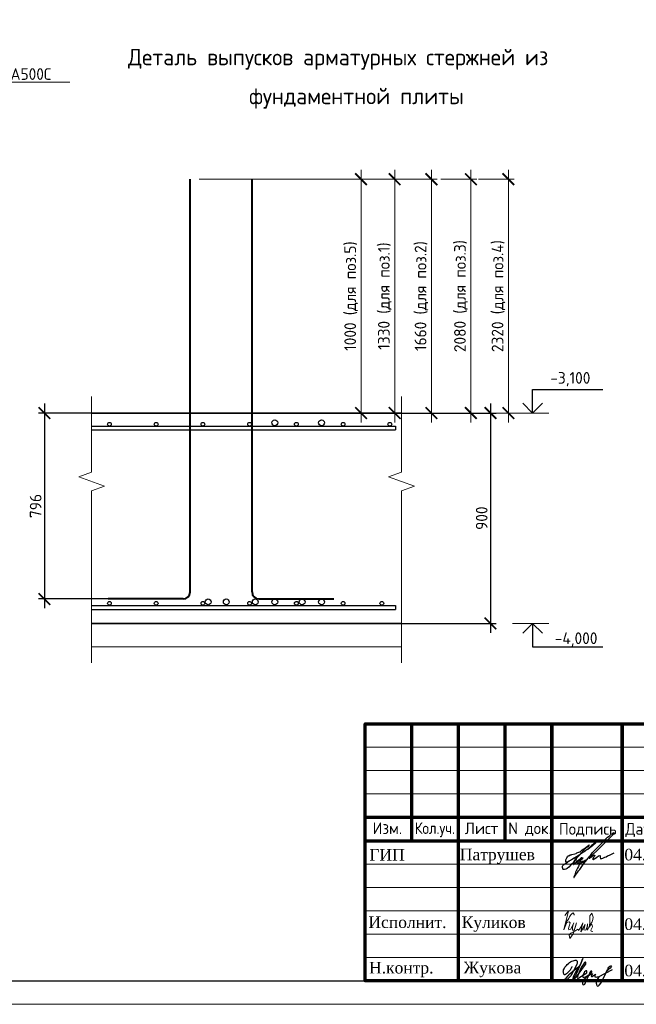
# Model space of a CAD drawing. Header units: millimetres. Extents: x -56135 to 1694203, y -446411 to -23139.
# Tile 253 of 256: x 1012294 to 1025489, y -140264 to -119203. Entities that reach past the tile are written whole.
import ezdxf
from ezdxf import colors
from ezdxf.entities.mleader import LeaderData, LeaderLine
from ezdxf.enums import TextEntityAlignment as Align
from ezdxf.math import Vec2, Vec3

# ---------------------------------------------------------------- set-up
doc = ezdxf.new("R2010")
doc.units = ezdxf.units.MM
for name, color, linetype, lineweight in [('0 Фундамент', 5, 'Continuous', 30), ('A-ANNO-NOTE-2', 7, 'Continuous', 18), ('G-ANNO-DIMS', 7, 'Continuous', 9), ('G-ANNO-DIMS-1', 7, 'Continuous', 18), ('Армирование', 3, 'Continuous', 40), ('Выноски', 20, 'Continuous', 20), ('подоснова', 151, 'Continuous', 5), ('РАЗМЕРЫ', 1, 'Continuous', 9), ('Рамка', 7, 'Continuous', 70), ('Текст', 7, 'Continuous', 25), ('ТОНКИЕ', 7, 'Continuous', 9)]:
    doc.layers.add(name, color=color, linetype=linetype, lineweight=lineweight)
for name, color, linetype in [('PDF _S_NET_PROFILE_AXIS', 7, 'Continuous'), ('PDF7_Text', 7, 'Continuous'), ('PDF8_Text', 7, 'Continuous'), ('Рамка печать', 7, 'Continuous'), ('ТОЛСТЫЕ_ОСНОВНЫЕ', 6, 'Continuous')]:
    doc.layers.add(name, color=color, linetype=linetype)
doc.styles.add('GOST-2.304_Type-B', font='GOST_Common.ttf')
doc.styles.add('ISOCPEUR', font='GOST_Common.ttf', dxfattribs={"height": 450})
doc.styles.add('PDF Times New Roman', font='times.ttf')
doc.styles.add('ГОСТ', font='GOST_Common.ttf')
doc.dimstyles.new('мой', dxfattribs={"dimscale": 100, "dimtxt": 2.5, "dimasz": 2.5, "dimexe": 1.25, "dimexo": 0.625, "dimtad": 1, "dimdec": 0, "dimtxsty": 'GOST-2.304_Type-B', "dimblk": 'ARCHTICK', "dimcen": 2.5, "dimdle": 2, "dimaunit": 1, "dimadec": 1, "dimazin": 2, "dimtfac": 1, "dimtdec": 0, "dimtmove": 1, "dimatfit": 3, "dimfxl": 1, "dimtfill": 1, "dimlwd": -1, "dimlwe": -1, "dimarcsym": 0})
doc.dimstyles.new('СПДС', dxfattribs={"dimscale": 100, "dimtxt": 2.5, "dimasz": 2.5, "dimexe": 1.25, "dimexo": 0, "dimtad": 1, "dimdec": 0, "dimtxsty": 'GOST-2.304_Type-B', "dimblk": 'ARCHTICK', "dimcen": 2.5, "dimdle": 2, "dimadec": 0, "dimazin": 2, "dimtfac": 0.75, "dimtdec": 0, "dimtmove": 1, "dimatfit": 3, "dimfxl": 1, "dimtolj": 1, "dimarcsym": 1})

# ---------------------------------------------------------------- blocks, each defined once
blk = doc.blocks.new('*U43')
at = {"layer": 'ТОЛСТЫЕ_ОСНОВНЫЕ', "color": 6}
blk.add_lwpolyline([(20, 5), (886, 5), (886, 415), (20, 415)], close=True, dxfattribs=at)
at = {"layer": 'ТОНКИЕ'}
blk.add_lwpolyline([(0, 0), (891, 0), (891, 420), (0, 420)], close=True, dxfattribs=at)
blk = doc.blocks.new('11')
at = {"layer": 'Выноски'}
for p, q in [((47962, 66737), (47989, 66781)), ((47989, 66781), (48016, 66806)), ((48016, 66806), (48038, 66823)), ((48038, 66823), (48060, 66786)), ((48060, 66786), (48058, 66769)), ((47885, 66608), (47944, 66700)), ((47944, 66700), (47962, 66737))]:
    blk.add_line(p, q, dxfattribs=at)
blk.add_lwpolyline([(47863, 66761), (47937, 66865), (47843, 66458), (47885, 66564), (47905, 66616), (47954, 66628), (47979, 66606), (47957, 66539), (47937, 66487), (47947, 66458), (47991, 66470), (48051, 66611), (48041, 66569), (48023, 66505), (48023, 66448), (48065, 66448), (48090, 66529), (48110, 66608), (48043, 66369), (47972, 66275), (47954, 66344), (47991, 66389), (48078, 66431), (48142, 66470), (48154, 66441), (48204, 66512), (48246, 66606), (48209, 66455), (48204, 66418), (48295, 66574), (48265, 66463), (48265, 66455), (48312, 66453), (48342, 66529), (48347, 66584), (48337, 66465), (48349, 66453), (48401, 66569), (48443, 66616), (48461, 66678), (48466, 66727), (48436, 66811), (48399, 66754), (48399, 66618), (48389, 66549), (48374, 66507), (48416, 66564), (48441, 66576), (48451, 66524), (48433, 66482), (48419, 66453), (48424, 66428), (48458, 66421)], dxfattribs=at)
blk = doc.blocks.new('яяя')
at = {"lineweight": 30}
for points in [[(345424, 110432), (345425, 110410), (345424, 110397), (345417, 110379), (345406, 110350), (345390, 110319), (345357, 110275), (345310, 110221), (345265, 110176), (345198, 110110), (345161, 110077), (345133, 110066), (345116, 110066), (345102, 110075), (345090, 110091), (345082, 110115), (345074, 110146), (345066, 110182), (345064, 110206), (345067, 110234), (345077, 110278), (345095, 110320), (345114, 110361), (345134, 110395), (345159, 110428), (345195, 110469), (345228, 110506), (345284, 110560), (345331, 110595), (345379, 110625), (345435, 110648), (345486, 110670), (345532, 110686), (345573, 110696), (345605, 110698), (345621, 110695), (345635, 110687), (345648, 110671), (345656, 110649), (345659, 110625), (345659, 110583), (345656, 110553), (345647, 110523), (345635, 110489), (345387, 110033), (345349, 109985), (345311, 109948), (345247, 109889), (345209, 109858), (345192, 109844), (345180, 109837), (345157, 109833), (345150, 109835), (345140, 109842), (345135, 109856), (345138, 109881), (345148, 109892), (345183, 109930), (345267, 110024), (345343, 110105), (345455, 110213), (345617, 110343), (345775, 110456), (345811, 110526), (345838, 110607), (345890, 110740), (345902, 110771), (345698, 110295), (345672, 110226), (345626, 110132), (345572, 110032), (345518, 109953), (345481, 109918), (345497, 110001), (345567, 110147), (345655, 110301), (345760, 110442)], [(345481, 109918), (345476, 109896), (345475, 109874), (345485, 109861), (345506, 109866), (345539, 109891), (345632, 109983), (345968, 110450), (346022, 110527), (346029, 110560), (346027, 110579), (346026, 110590), (346010, 110605), (345993, 110609), (345975, 110601), (345962, 110584), (345954, 110562), (345857, 110421), (345783, 110292), (345741, 110183), (345701, 110079), (345665, 109985), (345660, 109952), (345666, 109929), (345669, 109915), (345682, 109910), (345702, 109914), (345735, 109941), (345846, 110007), (346065, 110160), (346075, 110193), (346070, 110217), (346066, 110236), (346052, 110241), (346030, 110241), (346007, 110228), (345978, 110203), (345960, 110164), (345892, 110010), (345895, 109986), (345904, 109966), (345925, 109964), (345969, 109968), (346045, 110000), (346218, 110114), (346261, 110154), (346280, 110184), (346282, 110210), (346278, 110225), (346263, 110229), (346241, 110222), (346220, 110198), (346162, 110049), (345989, 109904), (345932, 109849), (345906, 109805), (345891, 109739), (345890, 109690), (345899, 109652), (345924, 109647), (345956, 109655), (345980, 109674), (346058, 109838), (346158, 110046), (346261, 110098), (346314, 110120), (346292, 110079), (346269, 110036), (346261, 110008), (346267, 109998), (346293, 109998), (346363, 110039), (346445, 110095), (346421, 110068), (346414, 110040), (346407, 110011), (346416, 109990), (346466, 109972), (346509, 109977), (346574, 109984), (347172, 110293)], [(346586, 109971), (346543, 109917), (346509, 109873), (346489, 109825), (346475, 109767), (346472, 109710), (346478, 109675), (346485, 109641), (346501, 109621), (346517, 109602), (346542, 109589), (346568, 109592), (346605, 109620), (346680, 109731), (346736, 109842), (346865, 110115), (346962, 110290), (346969, 110318), (346979, 110360), (347013, 110403), (347056, 110434), (347091, 110450), (347109, 110450), (347121, 110434), (347115, 110405), (347072, 110355), (347012, 110307), (346924, 110222)]]:
    blk.add_lwpolyline(points, dxfattribs=at)
blk = doc.blocks.new('A$Cd09756da')
at = {"layer": 'Рамка печать', "lineweight": 20}
h = blk.add_hatch(color=0, dxfattribs=at)
h.paths.add_polyline_path([(-3400, 1040), (-3624, 1040), (-3991, 764), (-3991, 1040), (-4146, 1040), (-4146, 378), (-3991, 378), (-3991, 669), (-3594, 378), (-3346, 378), (-3840, 728)])
h.paths.add_polyline_path([(-3122, 915), (-2683, 915), (-2683, 378), (-2529, 378), (-2529, 1040), (-2693, 1040), (-3276, 1040), (-3276, 883), (-3276, 378), (-3122, 378)])
h.paths.add_polyline_path([(-1408, 1043), (-1563, 1043), (-1563, 380), (-1408, 380), (-1408, 672), (-1011, 380), (-763, 380), (-1257, 731), (-817, 1043), (-1041, 1043), (-1408, 767)])
blk.add_hatch(color=204, dxfattribs=at).paths.add_polyline_path([(-1693, 970), (-1695, 977), (-1697, 983), (-1701, 989), (-1704, 996), (-1708, 1000), (-1712, 1005), (-1716, 1010), (-1720, 1014), (-1725, 1017), (-1731, 1021), (-1737, 1025), (-1744, 1028), (-1750, 1030), (-1758, 1033), (-1765, 1035), (-1783, 1038), (-1802, 1041), (-1823, 1043), (-1846, 1043), (-2242, 1043), (-2265, 1043), (-2285, 1041), (-2305, 1038), (-2322, 1035), (-2330, 1032), (-2338, 1030), (-2344, 1028), (-2351, 1024), (-2357, 1021), (-2363, 1017), (-2368, 1014), (-2372, 1010), (-2376, 1005), (-2380, 1000), (-2384, 996), (-2387, 989), (-2390, 983), (-2393, 976), (-2396, 970), (-2398, 962), (-2401, 946), (-2404, 928), (-2406, 908), (-2406, 887), (-2406, 538), (-2406, 516), (-2404, 496), (-2401, 478), (-2398, 461), (-2396, 454), (-2393, 447), (-2390, 440), (-2387, 434), (-2384, 429), (-2380, 423), (-2376, 419), (-2372, 414), (-2368, 410), (-2362, 406), (-2357, 403), (-2351, 399), (-2344, 396), (-2337, 394), (-2330, 391), (-2322, 389), (-2305, 385), (-2285, 383), (-2264, 381), (-2242, 380), (-1846, 380), (-1823, 381), (-1802, 382), (-1783, 385), (-1766, 389), (-1758, 391), (-1750, 393), (-1744, 396), (-1737, 399), (-1731, 402), (-1725, 406), (-1720, 410), (-1716, 414), (-1712, 418), (-1708, 423), (-1704, 428), (-1701, 434), (-1697, 440), (-1695, 446), (-1693, 454), (-1690, 461), (-1686, 478), (-1684, 496), (-1682, 516), (-1682, 538), (-1682, 647), (-1836, 647), (-1836, 558), (-1836, 552), (-1837, 546), (-1838, 540), (-1840, 535), (-1842, 530), (-1844, 526), (-1846, 522), (-1850, 519), (-1853, 515), (-1857, 513), (-1862, 511), (-1867, 508), (-1872, 507), (-1878, 506), (-1884, 506), (-1890, 505), (-2209, 505), (-2214, 506), (-2219, 506), (-2223, 508), (-2227, 511), (-2231, 513), (-2235, 516), (-2238, 519), (-2241, 523), (-2244, 528), (-2246, 532), (-2248, 536), (-2249, 541), (-2251, 551), (-2252, 560), (-2252, 878), (-2252, 884), (-2251, 889), (-2250, 894), (-2248, 899), (-2247, 903), (-2245, 906), (-2242, 910), (-2240, 913), (-2236, 916), (-2233, 919), (-2229, 921), (-2225, 922), (-2220, 923), (-2215, 924), (-2210, 925), (-2204, 925), (-1890, 925), (-1884, 925), (-1878, 924), (-1872, 923), (-1868, 921), (-1863, 919), (-1858, 917), (-1854, 914), (-1851, 911), (-1847, 907), (-1844, 903), (-1842, 899), (-1840, 894), (-1838, 889), (-1837, 884), (-1836, 878), (-1836, 872), (-1836, 799), (-1682, 799), (-1682, 887), (-1682, 908), (-1684, 928), (-1686, 946), (-1690, 962)])
at = {"layer": 'PDF _S_NET_PROFILE_AXIS', "lineweight": 30, "elevation": 0}
blk.add_lwpolyline([(-13735, 2814), (-13718, 2835), (-13697, 2852), (-13684, 2869), (-13650, 2903), (-13642, 2907), (-13638, 2916), (-13629, 2920), (-13621, 2928), (-13600, 2945), (-13583, 2958), (-13570, 2962), (-13562, 2962), (-13562, 2958), (-13566, 2949), (-13578, 2937), (-13667, 2860), (-13684, 2852), (-13701, 2835), (-13752, 2805), (-13773, 2793), (-13799, 2776), (-13803, 2772), (-13807, 2772), (-13799, 2776), (-13786, 2784), (-13782, 2784), (-13777, 2789), (-13782, 2784), (-13786, 2780), (-13794, 2776), (-13811, 2763), (-13828, 2755), (-13845, 2738), (-13887, 2708), (-13926, 2674), (-13968, 2632), (-13981, 2619), (-13985, 2611), (-13993, 2606), (-14002, 2594), (-14019, 2573), (-14031, 2551), (-14040, 2535), (-14061, 2509), (-14086, 2488), (-14141, 2433), (-14175, 2408), (-14192, 2399), (-14205, 2391), (-14230, 2382), (-14256, 2382), (-14264, 2391), (-14268, 2403), (-14273, 2429), (-14273, 2454), (-14268, 2467), (-14260, 2479), (-14247, 2492), (-14222, 2505), (-14213, 2513), (-14197, 2522), (-14175, 2535), (-14163, 2539), (-14150, 2551), (-14133, 2560), (-14116, 2573), (-14074, 2598), (-14027, 2628), (-13985, 2653), (-13947, 2678), (-13930, 2691), (-13917, 2700), (-13904, 2704), (-13896, 2712), (-13896, 2708), (-13904, 2704), (-13909, 2700), (-13921, 2691), (-13938, 2678), (-13976, 2657), (-14061, 2602), (-14103, 2577), (-14137, 2560), (-14150, 2551), (-14163, 2547), (-14171, 2543), (-14180, 2543), (-14192, 2539), (-14201, 2543), (-14205, 2547), (-14205, 2564), (-14201, 2577), (-14201, 2590), (-14197, 2606), (-14184, 2632), (-14167, 2657), (-14158, 2666), (-14154, 2674), (-14141, 2678), (-14108, 2695), (-14095, 2695), (-14086, 2700), (-14074, 2704), (-14010, 2717), (-13985, 2729), (-13964, 2738), (-13926, 2755), (-13904, 2763), (-13883, 2776), (-13866, 2789), (-13854, 2801), (-13820, 2827), (-13794, 2839), (-13782, 2848), (-13765, 2860), (-13731, 2890), (-13714, 2903), (-13705, 2911), (-13701, 2911), (-13710, 2894), (-13735, 2869), (-13748, 2860), (-13782, 2835), (-13794, 2827), (-13807, 2814), (-13832, 2784), (-13845, 2772), (-13849, 2763), (-13866, 2742), (-13879, 2733), (-13892, 2717), (-13896, 2712), (-13896, 2708), (-13900, 2704), (-13909, 2700), (-13921, 2687), (-13943, 2662), (-13955, 2649), (-13968, 2632), (-13976, 2619), (-13985, 2611), (-13989, 2606), (-13985, 2611), (-13981, 2611), (-13985, 2606), (-13993, 2585), (-14002, 2581), (-14006, 2573), (-14010, 2568), (-14036, 2518), (-14036, 2505), (-14040, 2496), (-14036, 2492), (-14031, 2492), (-14019, 2505), (-14006, 2513), (-13951, 2568), (-13917, 2594), (-13904, 2606), (-13892, 2611), (-13887, 2619), (-13875, 2632), (-13871, 2640), (-13862, 2640), (-13862, 2636), (-13879, 2619), (-13896, 2598), (-13921, 2577), (-13934, 2568), (-13947, 2556), (-13951, 2556), (-13959, 2551), (-13964, 2543), (-13964, 2522), (-13959, 2518), (-13951, 2518), (-13938, 2526), (-13921, 2543), (-13913, 2556), (-13904, 2564), (-13879, 2594), (-13862, 2611), (-13854, 2623), (-13841, 2628), (-13837, 2632), (-13832, 2632), (-13845, 2619), (-13854, 2606), (-13866, 2598), (-13887, 2573), (-13904, 2551), (-13913, 2543), (-13917, 2535), (-13921, 2522), (-13921, 2509), (-13917, 2505), (-13904, 2501), (-13900, 2505), (-13892, 2522), (-13879, 2535), (-13858, 2551), (-13849, 2560), (-13837, 2560), (-13832, 2551), (-13832, 2526), (-13828, 2526), (-13820, 2530), (-13807, 2539), (-13782, 2564), (-13773, 2577), (-13769, 2581), (-13769, 2585), (-13773, 2585), (-13777, 2581), (-13786, 2577), (-13811, 2560), (-13841, 2539), (-13879, 2513), (-13887, 2509), (-13900, 2505), (-13909, 2496), (-13926, 2471), (-13934, 2450), (-13955, 2412), (-13972, 2369), (-13993, 2323), (-14010, 2272), (-14019, 2251), (-14031, 2225), (-14031, 2213), (-14027, 2213), (-14023, 2217), (-14019, 2225), (-14010, 2238), (-14006, 2247), (-13998, 2259), (-13972, 2293), (-13955, 2319), (-13934, 2352), (-13904, 2386), (-13875, 2429), (-13816, 2509), (-13782, 2551), (-13752, 2590), (-13727, 2623), (-13701, 2653), (-13684, 2678), (-13663, 2704), (-13629, 2746), (-13595, 2784), (-13553, 2827), (-13464, 2920), (-13418, 2962), (-13380, 3004), (-13341, 3043), (-13308, 3072), (-13278, 3098), (-13253, 3119), (-13231, 3136), (-13214, 3148), (-13202, 3157), (-13193, 3165), (-13185, 3165), (-13185, 3170), (-13176, 3174), (-13176, 3153), (-13185, 3140), (-13193, 3131), (-13197, 3123), (-13295, 3026), (-13320, 2996), (-13354, 2966), (-13540, 2780), (-13617, 2712), (-13672, 2657), (-13680, 2645), (-13689, 2636), (-13697, 2632), (-13701, 2628), (-13701, 2623), (-13697, 2623), (-13689, 2628), (-13676, 2640), (-13646, 2657), (-13633, 2670), (-13621, 2674), (-13612, 2683), (-13595, 2691), (-13583, 2691), (-13583, 2683), (-13591, 2666), (-13600, 2653), (-13617, 2632), (-13621, 2619), (-13625, 2611), (-13629, 2606), (-13629, 2602), (-13621, 2594), (-13617, 2598), (-13612, 2598), (-13604, 2602), (-13591, 2611), (-13540, 2649), (-13502, 2674), (-13477, 2683), (-13473, 2683), (-13468, 2678), (-13468, 2640), (-13464, 2628), (-13460, 2619), (-13451, 2615), (-13443, 2619), (-13435, 2619), (-13409, 2628), (-13367, 2645), (-13337, 2657), (-13308, 2674), (-13265, 2691), (-13223, 2712), (-13168, 2738)], dxfattribs=at)
at = {"layer": 'Рамка', "color": 7}
for p, q in [((-17500, 3000), (-17500, 5500)), ((-15500, 3000), (-15500, 5500)), ((-12000, 4500), (0, 4500)), ((-18500, 3500), (-12000, 3500)), ((-18500, 3000), (0, 3000)), ((-3500, 3000), (-3500, 1500)), ((-2000, 3000), (-2000, 1500)), ((-5000, 2500), (0, 2500)), ((-5000, 2500), (0, 2500)), ((-12000, 1500), (0, 1500))]:
    blk.add_line(p, q, dxfattribs=at)
at = {"layer": 'Рамка'}
for p, q in [((-16500, 0), (-16500, 5500)), ((-14500, 0), (-14500, 5500)), ((-14500, 5500), (-14500, 0)), ((-13000, 5500), (-13000, 0)), ((-13000, 0), (-13000, 5500)), ((-12000, 5500), (-12000, 0)), ((-5000, 3000), (-5000, 0))]:
    blk.add_line(p, q, dxfattribs=at)
at = {"layer": 'Рамка', "color": 7, "lineweight": 15}
for p, q in [((-18500, 5000), (-12000, 5000)), ((-18500, 4500), (-12000, 4500)), ((-18500, 4000), (-12000, 4000)), ((-18500, 2500), (-12000, 2500)), ((-18500, 2000), (-12000, 2000)), ((-18500, 1500), (-12000, 1500)), ((-18500, 1000), (-12000, 1000)), ((-18500, 500), (-12000, 500))]:
    blk.add_line(p, q, dxfattribs=at)
at = {"layer": 'Рамка'}
blk.add_lwpolyline([(0, 0), (-18500, 0), (-18500, 5500), (0, 5500)], close=True, dxfattribs=at)
at = {"layer": 'Рамка печать', "color": 0, "lineweight": 20}
for points in [[(-4146, 378), (-4146, 1040), (-3991, 1040), (-3991, 764), (-3624, 1040), (-3400, 1040), (-3840, 728), (-3346, 378), (-3594, 378), (-3991, 669), (-3991, 378), (-4146, 378)], [(-3122, 378), (-3122, 915), (-2683, 915), (-2683, 378), (-2529, 378), (-2529, 1040), (-2693, 1040), (-3276, 1040), (-3276, 883), (-3276, 378), (-3122, 378)], [(-1563, 380), (-1563, 1043), (-1408, 1043), (-1408, 767), (-1041, 1043), (-817, 1043), (-1257, 731), (-763, 380), (-1011, 380), (-1408, 672), (-1408, 380), (-1563, 380)]]:
    blk.add_lwpolyline(points, close=True, dxfattribs=at)
at = {"color": 2, "lineweight": 60, "xscale": 0.5, "yscale": 0.5, "zscale": 0.5}
blk.add_blockref('яяя', (-186789, -54904), dxfattribs=at)
at = {"layer": 'Выноски', "color": 0}
blk.add_blockref('11', (-62086, -65365), dxfattribs=at)
at = {"layer": 'PDF7_Text', "char_height": 248, "attachment_point": 7, "style": 'PDF Times New Roman'}
for s, insert in [('Патрушев', (-16471, 2500)), ('04.25', (-12950, 2573)), ('04.25', (-12950, 1085)), ('04.25', (-12950, 93)), ('Жукова', (-16392, 79))]:
    blk.add_mtext(s, dxfattribs=dict(at, insert=insert))
at = {"layer": 'PDF7_Text', "insert": (-11946, 1667), "char_height": 180, "width": 6881.02, "attachment_point": 7, "style": 'PDF Times New Roman'}
blk.add_mtext('\\pxqc;Жилой дом со встроенными помещениями общественно-делового и коммерческого назначения на первом этаже здания и встроенно-пристроенным поликлиническим учреждением (поз. 2.2-2.3)', dxfattribs=at)
at = {"layer": 'PDF7_Text', "insert": (-16432, 1050), "char_height": 247.95, "attachment_point": 7, "style": 'PDF Times New Roman'}
blk.add_mtext_dynamic_manual_height_columns('{\\C256;Куликов}', width=2000, gutter_width=1250, heights=[0], dxfattribs=at)
at = {"layer": 'PDF8_Text', "char_height": 248, "attachment_point": 7, "style": 'PDF Times New Roman'}
for s, insert in [('ГИП', (-18407, 2573)), ('Исполнит.', (-18427, 1127)), ('Н.контр.', (-18413, 79))]:
    blk.add_mtext(s, dxfattribs=dict(at, insert=insert))
at = {"layer": 'Текст', "color": 7, "style": 'ГОСТ'}
blk.add_text('24-04-КЖ.2-0.1', height=350, dxfattribs=at).set_placement((-5599, 5031), align=Align.MIDDLE_CENTER)
for s, p in [('Изм.', (-18336, 3141)), ('Лист', (-16365, 3139)), ('N док.', (-15435, 3141)), ('Подпись', (-14351, 3127)), ('Дата', (-12929, 3127)), ('Стадия', (-4850, 2600)), ('Лист', (-3100, 2600)), ('Листов', (-1508, 2600)), ('Р', (-4328, 1863))]:
    blk.add_text(s, height=250, dxfattribs=at).set_placement(p)
at = {"layer": 'Текст', "color": 7, "style": 'ГОСТ', "width": 0.9}
blk.add_text('Кол.уч.', height=250, dxfattribs=at).set_placement((-17435, 3143))
at = {"layer": 'Текст', "color": 7, "insert": (-11741, 4333), "char_height": 220, "attachment_point": 1, "style": 'ГОСТ'}
blk.add_mtext_dynamic_manual_height_columns('\\pxqc;{\\fTimes New Roman|b0|i0|c204|p18;\\C256;Строительство жилого комплекса со встроенными помещениями общественного-делового, коммерческого назначения и поликлиническим учреждением по адресу: г. Чита, ул. 1-я Коллективная}', width=11543.07, gutter_width=12.5, heights=[0], dxfattribs=at)
blk = doc.blocks.new('Высотные отметки - Вверх-711287-Разрез 3-3')
at = {"layer": '0 Фундамент'}
for p, q in [((13237, 8150), (14737, 8150)), ((13237, 7650), (13237, 8150))]:
    blk.add_line(p, q, dxfattribs=at)
at = {"layer": 'A-ANNO-NOTE-2'}
for q in [(13025, 7862), (13449, 7862)]:
    blk.add_line((13237, 7650), q, dxfattribs=at)
blk = doc.blocks.new('_ArchTick')
at = {"color": 0, "linetype": 'ByBlock', "const_width": 0.15}
blk.add_lwpolyline([(-0.5, -0.5), (0.5, 0.5)], dxfattribs=at)
blk = doc.blocks.new('*D816')
at = {"layer": 'DEFPOINTS', "color": 0, "transparency": 16777216}
for p in [(1020464, -127616), (1020464, -132116), (1022368, -132116)]:
    blk.add_point(p, dxfattribs=at)
at = {"layer": 'РАЗМЕРЫ', "color": 0, "lineweight": -2, "transparency": 16777216}
for p, q in [((1020464, -127616), (1022493, -127616)), ((1022368, -127416), (1022368, -132316)), ((1020464, -132116), (1022493, -132116))]:
    blk.add_line(p, q, dxfattribs=at)
at = {"layer": 'РАЗМЕРЫ', "color": 0, "lineweight": -2, "transparency": 16777216, "xscale": 250, "yscale": 250, "zscale": 250}
for p, rotation in [((1022368, -127616), 90), ((1022368, -132116), 270)]:
    blk.add_blockref('_ArchTick', p, dxfattribs=dict(at, rotation=rotation))
at = {"layer": 'РАЗМЕРЫ', "color": 0, "transparency": 16777216, "insert": (1022180, -129866), "char_height": 250, "attachment_point": 5, "rotation": 90, "style": 'GOST-2.304_Type-B'}
blk.add_mtext('\\A1;900', dxfattribs=at)
blk = doc.blocks.new('*D811')
at = {"layer": 'DEFPOINTS', "color": 0, "transparency": 16777216}
for p in [(1016871, -122616), (1021104, -122616), (1020400, -127616)]:
    blk.add_point(p, dxfattribs=at)
at = {"layer": 'подоснова', "color": 0, "linetype": 'Continuous', "transparency": 16777216}
for p, q in [((1021104, -127816), (1021104, -122416)), ((1016933, -122616), (1021229, -122616)), ((1020462, -127616), (1021229, -127616))]:
    blk.add_line(p, q, dxfattribs=at)
at = {"layer": 'подоснова', "color": 0, "transparency": 16777216, "xscale": 250, "yscale": 250, "zscale": 250}
for p, rotation in [((1021104, -122616), 90), ((1021104, -127616), 270)]:
    blk.add_blockref('_ArchTick', p, dxfattribs=dict(at, rotation=rotation))
at = {"layer": 'подоснова', "color": 0, "transparency": 16777216, "insert": (1020891, -125116), "char_height": 250, "width": 3107.16, "attachment_point": 5, "rotation": 90, "style": 'GOST-2.304_Type-B', "bg_fill": 3, "box_fill_scale": 1.1, "bg_fill_color": 256, "bg_fill_true_color": 13158600, "bg_fill_transparency": 0}
blk.add_mtext('1660 (для поз.2)', dxfattribs=at)
blk = doc.blocks.new('*D812')
at = {"layer": 'DEFPOINTS', "color": 0, "transparency": 16777216}
for p in [(1021244, -122616), (1021948, -122616), (1021244, -127616)]:
    blk.add_point(p, dxfattribs=at)
at = {"layer": 'подоснова', "color": 0, "linetype": 'Continuous', "transparency": 16777216}
for p, q in [((1021948, -127816), (1021948, -122416)), ((1021306, -122616), (1022073, -122616)), ((1021306, -127616), (1022073, -127616))]:
    blk.add_line(p, q, dxfattribs=at)
at = {"layer": 'подоснова', "color": 0, "transparency": 16777216, "xscale": 250, "yscale": 250, "zscale": 250}
for p, rotation in [((1021948, -122616), 90), ((1021948, -127616), 270)]:
    blk.add_blockref('_ArchTick', p, dxfattribs=dict(at, rotation=rotation))
at = {"layer": 'подоснова', "color": 0, "transparency": 16777216, "insert": (1021735, -125116), "char_height": 250, "attachment_point": 5, "rotation": 90, "style": 'GOST-2.304_Type-B', "bg_fill": 3, "box_fill_scale": 1.1, "bg_fill_color": 256, "bg_fill_true_color": 13158600, "bg_fill_transparency": 0}
blk.add_mtext('2080 (для поз.3)', dxfattribs=at)
blk = doc.blocks.new('*D813')
at = {"layer": 'DEFPOINTS', "color": 0, "transparency": 16777216}
for p in [(1016070, -122616), (1019598, -122616), (1018894, -127616)]:
    blk.add_point(p, dxfattribs=at)
at = {"layer": 'подоснова', "color": 0, "linetype": 'Continuous', "transparency": 16777216}
for p, q in [((1019598, -127816), (1019598, -122416)), ((1016132, -122616), (1019723, -122616)), ((1018957, -127616), (1019723, -127616))]:
    blk.add_line(p, q, dxfattribs=at)
at = {"layer": 'подоснова', "color": 0, "transparency": 16777216, "xscale": 250, "yscale": 250, "zscale": 250}
for p, rotation in [((1019598, -122616), 90), ((1019598, -127616), 270)]:
    blk.add_blockref('_ArchTick', p, dxfattribs=dict(at, rotation=rotation))
at = {"layer": 'подоснова', "color": 0, "transparency": 16777216, "insert": (1019386, -125116), "char_height": 250, "attachment_point": 5, "rotation": 90, "style": 'GOST-2.304_Type-B', "bg_fill": 3, "box_fill_scale": 1.1, "bg_fill_color": 256, "bg_fill_true_color": 13158600, "bg_fill_transparency": 0}
blk.add_mtext('1000 (для поз.5)', dxfattribs=at)
blk = doc.blocks.new('*D814')
at = {"layer": 'DEFPOINTS', "color": 0, "transparency": 16777216}
for p in [(1016086, -122616), (1020318, -122616), (1019614, -127616)]:
    blk.add_point(p, dxfattribs=at)
at = {"layer": 'подоснова', "color": 0, "linetype": 'Continuous', "transparency": 16777216}
for p, q in [((1020318, -127816), (1020318, -122416)), ((1016148, -122616), (1020443, -122616)), ((1019677, -127616), (1020443, -127616))]:
    blk.add_line(p, q, dxfattribs=at)
at = {"layer": 'подоснова', "color": 0, "transparency": 16777216, "xscale": 250, "yscale": 250, "zscale": 250}
for p, rotation in [((1020318, -122616), 90), ((1020318, -127616), 270)]:
    blk.add_blockref('_ArchTick', p, dxfattribs=dict(at, rotation=rotation))
at = {"layer": 'подоснова', "color": 0, "transparency": 16777216, "insert": (1020106, -125116), "char_height": 250, "width": 3107.16, "attachment_point": 5, "rotation": 90, "style": 'GOST-2.304_Type-B', "bg_fill": 3, "box_fill_scale": 1.1, "bg_fill_color": 256, "bg_fill_true_color": 13158600, "bg_fill_transparency": 0}
blk.add_mtext('1330 (для поз.1)', dxfattribs=at)
blk = doc.blocks.new('*D815')
at = {"layer": 'DEFPOINTS', "color": 0, "transparency": 16777216}
for p in [(1022047, -122616), (1022751, -122616), (1022047, -127616)]:
    blk.add_point(p, dxfattribs=at)
at = {"layer": 'подоснова', "color": 0, "linetype": 'Continuous', "transparency": 16777216}
for p, q in [((1022751, -127816), (1022751, -122416)), ((1022110, -122616), (1022876, -122616)), ((1022110, -127616), (1022876, -127616))]:
    blk.add_line(p, q, dxfattribs=at)
at = {"layer": 'подоснова', "color": 0, "transparency": 16777216, "xscale": 250, "yscale": 250, "zscale": 250}
for p, rotation in [((1022751, -122616), 90), ((1022751, -127616), 270)]:
    blk.add_blockref('_ArchTick', p, dxfattribs=dict(at, rotation=rotation))
at = {"layer": 'подоснова', "color": 0, "transparency": 16777216, "insert": (1022539, -125116), "char_height": 250, "attachment_point": 5, "rotation": 90, "style": 'GOST-2.304_Type-B', "bg_fill": 3, "box_fill_scale": 1.1, "bg_fill_color": 256, "bg_fill_true_color": 13158600, "bg_fill_transparency": 0}
blk.add_mtext('2320 (для поз.4)', dxfattribs=at)
blk = doc.blocks.new('*D831')
at = {"layer": 'DEFPOINTS', "color": 0, "transparency": 16777216}
for p in [(1016140, -127616), (1012823, -131594), (1014559, -131594)]:
    blk.add_point(p, dxfattribs=at)
at = {"layer": 'РАЗМЕРЫ', "color": 0, "lineweight": -2, "transparency": 16777216}
for p, q in [((1016140, -127616), (1012698, -127616)), ((1012823, -127416), (1012823, -131794)), ((1014559, -131594), (1012698, -131594))]:
    blk.add_line(p, q, dxfattribs=at)
at = {"layer": 'РАЗМЕРЫ', "color": 0, "lineweight": -2, "transparency": 16777216, "xscale": 250, "yscale": 250, "zscale": 250}
for p, rotation in [((1012823, -127616), 90), ((1012823, -131594), 270)]:
    blk.add_blockref('_ArchTick', p, dxfattribs=dict(at, rotation=rotation))
at = {"layer": 'РАЗМЕРЫ', "color": 0, "transparency": 16777216, "insert": (1012636, -129605), "char_height": 250, "attachment_point": 5, "rotation": 90, "style": 'GOST-2.304_Type-B'}
blk.add_mtext('\\A1;796', dxfattribs=at)
blk = doc.blocks.new('_None')

msp = doc.modelspace()

# ---------------------------------------------------------------- linework, layer by layer
at = {"lineweight": 35}
for p, q in [((1013834.2, -127616.1), (1020464.2, -127616.1)), ((1020464.2, -132116.1), (1013834.2, -132116.1))]:
    msp.add_line(p, q, dxfattribs=at)
at = {"layer": 'Армирование'}
for p, q in [((1015939.9, -131444.2), (1015939.9, -122616.1)), ((1017266, -131444.2), (1017266, -122616.1)), ((1015789.9, -131594.2), (1014189.9, -131594.2)), ((1017416, -131594.2), (1019016, -131594.2))]:
    msp.add_line(p, q, dxfattribs=at)
for centre, start, end in [((1015789.9, -131444.2), 270, 0), ((1017416, -131444.2), 180, 270)]:
    msp.add_arc(centre, 150, start, end, dxfattribs=at)
at = {"layer": 'РАЗМЕРЫ', "color": 2, "linetype": 'Continuous', "lineweight": 30}
for p, q in [((1013834.2, -127896.1), (1020339.2, -127896.1)), ((1013834.2, -127976.1), (1020339.2, -127976.1)), ((1020339.2, -127896.1), (1020339.2, -127976.1)), ((1013834.2, -131736.1), (1020339.2, -131736.1)), ((1013834.2, -131816.1), (1020339.2, -131816.1)), ((1020339.2, -131736.1), (1020339.2, -131816.1))]:
    msp.add_line(p, q, dxfattribs=at)
at = {"layer": 'РАЗМЕРЫ', "color": 1}
for p, q in [((1023613.6, -132116.1), (1022841.6, -132116.1)), ((1023269, -132116.1), (1023613.6, -132116.1))]:
    msp.add_line(p, q, dxfattribs=at)
at = {"layer": 'РАЗМЕРЫ', "color": 7, "linetype": 'Continuous', "lineweight": 15}
msp.add_line((1020464.2, -132616.1), (1013834.2, -132616.1), dxfattribs=at)
for points in [[(1013834.2, -127263.3), (1013834.2, -128883.3), (1013559.4, -128983.3), (1014108.9, -129183.3), (1013834.2, -129283.3), (1013834.2, -132961)], [(1020464.2, -127263.3), (1020464.2, -128883.3), (1020189.4, -128983.3), (1020738.9, -129183.3), (1020464.2, -129283.3), (1020464.2, -132961)]]:
    msp.add_lwpolyline(points, dxfattribs=at)
at = {"layer": 'РАЗМЕРЫ', "color": 2, "linetype": 'Continuous', "lineweight": 30}
for centre, radius in [((1014214.2, -127856.1), 40), ((1015214.2, -127856.1), 40), ((1016214.2, -127856.1), 40), ((1017214.2, -127856.1), 40), ((1017752.6, -127824.4), 62.5), ((1018214.2, -127856.1), 40), ((1018754.1, -127824.4), 62.5), ((1019214.2, -127856.1), 40), ((1020214.2, -127856.1), 40), ((1016327.7, -131656.7), 62.5), ((1016714.2, -131656.7), 62.5), ((1017335.9, -131656.7), 62.5), ((1017752.6, -131656.7), 62.5), ((1018337.4, -131656.7), 62.5), ((1018754.1, -131656.7), 62.5), ((1014214.2, -131686.9), 40), ((1015214.2, -131686.9), 40), ((1016214.2, -131686.9), 40), ((1017214.2, -131686.9), 40), ((1018214.2, -131686.9), 40), ((1019214.2, -131686.9), 40), ((1020043.1, -131686.9), 40)]:
    msp.add_circle(centre, radius, dxfattribs=at)

# ---------------------------------------------------------------- block references
at = {"xscale": 100, "yscale": 100, "zscale": 100}
msp.add_blockref('*U43', (949583.4, -140263.7), dxfattribs=at)
at = {"lineweight": 50, "ltscale": 100}
msp.add_blockref('A$Cd09756da', (1038183.4, -139763.7), dxfattribs=at)
at = {"layer": 'G-ANNO-DIMS'}
msp.add_blockref('Высотные отметки - Вверх-711287-Разрез 3-3', (1010032.3, -135266.1), dxfattribs=at)
at = {"layer": 'G-ANNO-DIMS', "xscale": -1, "rotation": 180}
msp.add_blockref('Высотные отметки - Вверх-711287-Разрез 3-3', (1010032.3, -124466.1), dxfattribs=at)

# ---------------------------------------------------------------- texts
at = {"layer": 'G-ANNO-DIMS-1', "char_height": 250, "width": 1150.283, "line_spacing_factor": 1.149209, "style": 'ISOCPEUR'}
for s, insert, attachment_point in [('-3,100', (1023648.3, -126739.5), 1), ('-4,000', (1023744.4, -132616.1), 7)]:
    msp.add_mtext(s, dxfattribs=dict(at, insert=insert, attachment_point=attachment_point))
at = {"layer": 'Текст', "style": 'GOST-2.304_Type-B'}
for s, p in [('Деталь выпусков арматурных стержней из', (1014613.3, -120178.3)), ('фундаментной плиты', (1017203.3, -121011.6))]:
    msp.add_text(s, height=350, dxfattribs=at).set_placement(p)

# ---------------------------------------------------------------- dimensions: what is measured, and where the dimension line sits
at = {"layer": 'РАЗМЕРЫ'}
dim = msp.add_linear_dim(base=(1022367.8, -132116.1), p1=(1020464.2, -127616.1), p2=(1020464.2, -132116.1), angle=90, dimstyle='СПДС', override={"dimlfac": 0.2}, dxfattribs=at)
dim.commit()
dim.dimension.update_dxf_attribs({"geometry": '*D816', "text_midpoint": (1022180.3, -129866.1)})

# ---------------------------------------------------------------- leaders
at = {"layer": 'подоснова', "color": 4, "ltscale": 0.3}
ml = msp.add_multileader_mtext('Standard', dxfattribs=at)
ml.set_content('{\\C2;поз.5 %%C12 А500С }', color=4, style='GOST-2.304_Type-B')
ml.set_leader_properties(color=256, linetype='ByLayer', lineweight=15)
ml.set_arrow_properties(name='NONE')
ml.build(insert=Vec2(0, 0))
ml.multileader.update_dxf_attribs({"text_left_attachment_type": 6, "text_right_attachment_type": 6, "dogleg_length": 0.1, "arrow_head_size": 18})
ctx = ml.context
ctx.base_point, ctx.char_height, ctx.arrow_head_size, ctx.landing_gap_size, ctx.plane_origin = Vec3(1010591, -120541.3), 250, 18, 20, Vec3(1021726.6, -120178.8)
ctx.left_attachment, ctx.right_attachment, ctx.text_align_type = 6, 6, 1
notes = []
notes.append((ctx, [(1, (1, 1, 0), (1010590.9, -120541.3), (1, 0), 0.1, [(2, [(1010048.6, -121257.6), (1007258.2, -123174.6), (1007258.2, -119369.1)], 0, [])])]))
ctx.mtext.insert, ctx.mtext.width, ctx.mtext.alignment, ctx.mtext.flow_direction = Vec3(1011777.9, -120241.3), 4075.871, 2, 5
for ctx, leaders in notes:
    for number, flags, end, landing, length, lines in leaders:
        leader = LeaderData()
        leader.index, (leader.has_last_leader_line, leader.has_dogleg_vector, leader.attachment_direction) = number, flags
        leader.last_leader_point, leader.dogleg_vector, leader.dogleg_length = Vec3(end), Vec3(landing), length
        for number, points, colour, breaks in lines:
            line = LeaderLine()
            line.index, line.vertices, line.color, line.breaks = number, Vec3.list(points), colors.encode_raw_color(colour), breaks
            leader.lines.append(line)
        ctx.leaders.append(leader)

# ---------------------------------------------------------------- next in the draw order: dimensions: what is measured, and where the dimension line sits
at = {"layer": 'подоснова'}
dim = msp.add_linear_dim(base=(1021103.6, -122616.1), p1=(1020399.6, -127616.1), p2=(1016870.8, -122616.1), angle=90, text='1660 (для поз.2)', dimstyle='мой', dxfattribs=at)
dim.commit()
dim.dimension.update_dxf_attribs({"geometry": '*D811', "text_midpoint": (1020891.1, -125116.1)})

# ---------------------------------------------------------------- next in the draw order: dimensions: what is measured, and where the dimension line sits
for base, p1, p2, text, picture, middle in [((1019598.4, -122616.1), (1018894.4, -127616.1), (1016069.6, -122616.1), '1000 (для поз.5)', '*D813', (1019385.9, -125116.1)), ((1021947.7, -122616.1), (1021243.7, -127616.1), (1021243.7, -122616.1), '2080 (для поз.3)', '*D812', (1021735.2, -125116.1))]:
    dim = msp.add_linear_dim(base=base, p1=p1, p2=p2, angle=90, text=text, dimstyle='мой', dxfattribs=at)
    dim.commit()
    dim.dimension.update_dxf_attribs({"geometry": picture, "text_midpoint": middle})

# ---------------------------------------------------------------- next in the draw order: dimensions: what is measured, and where the dimension line sits
for base, p1, p2, text, picture, middle in [((1020318.4, -122616.1), (1019614.4, -127616.1), (1016085.6, -122616.1), '1330 (для поз.1)', '*D814', (1020105.9, -125116.1)), ((1022751.3, -122616.1), (1022047.4, -127616.1), (1022047.4, -122616.1), '2320 (для поз.4)', '*D815', (1022538.8, -125116.1))]:
    dim = msp.add_linear_dim(base=base, p1=p1, p2=p2, angle=90, text=text, dimstyle='мой', dxfattribs=at)
    dim.commit()
    dim.dimension.update_dxf_attribs({"geometry": picture, "text_midpoint": middle})

# ---------------------------------------------------------------- next in the draw order: linework, layer by layer
at = {"layer": 'РАЗМЕРЫ', "color": 1}
msp.add_line((1023613.6, -127616.1), (1022841.6, -127616.1), dxfattribs=at)

# ---------------------------------------------------------------- next in the draw order: dimensions: what is measured, and where the dimension line sits
at = {"layer": 'РАЗМЕРЫ'}
dim = msp.add_linear_dim(base=(1012823.2, -131594.2), p1=(1016139.9, -127616.1), p2=(1014559.2, -131594.2), angle=90, dimstyle='СПДС', override={"dimlfac": 0.2}, dxfattribs=at)
dim.commit()
dim.dimension.update_dxf_attribs({"geometry": '*D831', "text_midpoint": (1012635.7, -129605.2)})

doc.saveas('drawing.dxf')
